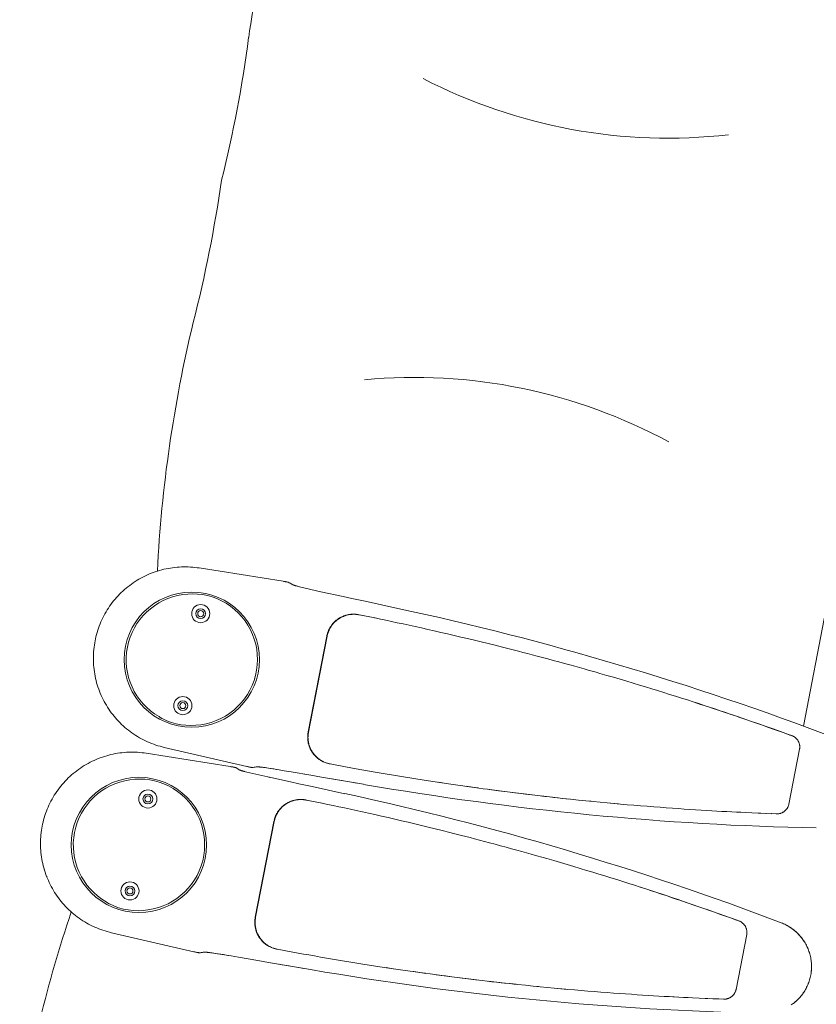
# Model space of a CAD drawing. Header units: inches. Extents: x -2078 to 109126, y -964 to 6385.
# Tile 230 of 256: x 37057 to 37073, y 3873 to 3892. Entities that reach past the tile are written whole.
import ezdxf

# ---------------------------------------------------------------- set-up
doc = ezdxf.new("R2010")
doc.units = ezdxf.units.IN
doc.header["$MEASUREMENT"] = 0
doc.layers.add('16_dwg _2_', color=8, linetype='Continuous', lineweight=9)
doc.layers.add('A-HATCH', color=9, linetype='Continuous')

# ---------------------------------------------------------------- blocks, each defined once
blk = doc.blocks.new('16_dwg _2_-1561311-3-1st Floor - Auditorium')
at = {"color": 254, "lineweight": 9}
for p, q in [((176994.155, 507969.342), (176996.531, 507969.342)), ((176992.183, 507968.238), (176992.168, 507968.134)), ((177010.736, 507968.238), (177010.722, 507968.134)), ((176991.909, 507965.993), (176991.893, 507965.836)), ((177010.462, 507965.993), (177010.446, 507965.836)), ((176991.651, 507962.51), (176991.645, 507962.363)), ((177010.205, 507962.51), (177010.198, 507962.363)), ((176991.312, 507960.64), (176991.314, 507960.738)), ((177009.865, 507960.64), (177009.867, 507960.738)), ((176994.644, 507960.529), (176994.643, 507960.584)), ((176994.645, 507960.462), (176994.645, 507960.473)), ((177013.197, 507960.529), (177013.197, 507960.584)), ((177013.198, 507960.462), (177013.198, 507960.473)), ((176991.304, 507960.257), (176991.305, 507960.305)), ((176991.306, 507960.352), (176991.308, 507960.448)), ((177009.857, 507960.257), (177009.858, 507960.305)), ((177009.859, 507960.352), (177009.861, 507960.448)), ((176994.647, 507960.2), (176994.647, 507960.253)), ((177013.2, 507960.2), (177013.2, 507960.253)), ((176991.607, 507960.008), (176991.609, 507959.998)), ((176991.612, 507959.987), (176991.616, 507959.976)), ((176994.634, 507960.017), (176994.636, 507960.025)), ((177010.16, 507960.008), (177010.163, 507959.998)), ((177010.166, 507959.987), (177010.169, 507959.976)), ((177013.187, 507960.017), (177013.189, 507960.025)), ((176991.291, 507959.68), (176991.291, 507959.683)), ((176991.709, 507959.798), (176991.71, 507959.797)), ((176991.735, 507959.768), (176991.736, 507959.766)), ((177009.845, 507959.68), (177009.845, 507959.683)), ((177010.262, 507959.798), (177010.263, 507959.797)), ((177010.288, 507959.768), (177010.289, 507959.766)), ((176991.29, 507959.642), (176991.29, 507959.644)), ((176991.953, 507959.622), (176991.964, 507959.619)), ((176991.974, 507959.615), (176991.984, 507959.612)), ((176991.993, 507959.61), (176992.003, 507959.607)), ((176994.153, 507959.593), (176994.161, 507959.593)), ((176994.215, 507959.602), (176994.225, 507959.604)), ((176994.948, 507959.642), (176994.948, 507959.644)), ((177009.844, 507959.642), (177009.844, 507959.644)), ((177010.507, 507959.622), (177010.517, 507959.619)), ((177010.527, 507959.615), (177010.537, 507959.612)), ((177010.547, 507959.61), (177010.556, 507959.607)), ((177012.707, 507959.593), (177012.715, 507959.593)), ((177012.769, 507959.602), (177012.779, 507959.604)), ((177013.502, 507959.642), (177013.502, 507959.644)), ((176991.28, 507959.197), (176991.28, 507959.2)), ((177009.833, 507959.197), (177009.833, 507959.2)), ((176991.22, 507958.581), (176991.22, 507958.583)), ((176991.22, 507958.569), (176991.22, 507958.555)), ((177009.773, 507958.581), (177009.773, 507958.583)), ((176992.13, 507955.326), (176992.134, 507955.323)), ((176992.142, 507955.314), (176992.141, 507955.315)), ((177010.684, 507955.326), (177010.687, 507955.323)), ((177010.696, 507955.314), (177010.694, 507955.315)), ((176992.259, 507955.247), (176992.257, 507955.248)), ((176992.273, 507955.242), (176992.275, 507955.241)), ((176992.299, 507955.226), (176992.297, 507955.227)), ((176992.323, 507955.217), (176992.324, 507955.217)), ((176992.34, 507955.207), (176992.338, 507955.208)), ((176992.381, 507955.188), (176992.378, 507955.189)), ((177010.813, 507955.247), (177010.811, 507955.248)), ((177010.827, 507955.242), (177010.829, 507955.241)), ((177010.853, 507955.226), (177010.851, 507955.227)), ((177010.876, 507955.217), (177010.877, 507955.217)), ((177010.893, 507955.207), (177010.891, 507955.208)), ((177010.934, 507955.188), (177010.932, 507955.189))]:
    blk.add_line(p, q, dxfattribs=at)
at = {"color": 254, "lineweight": 9, "flags": 128}
for points in [[(177012.6, 507969.988), (177012.596, 507970.01), (177012.59, 507970.037), (177012.584, 507970.063), (177012.577, 507970.089), (177012.569, 507970.115), (177012.56, 507970.141), (177012.551, 507970.166), (177012.541, 507970.191), (177012.53, 507970.216), (177012.519, 507970.241), (177012.507, 507970.265), (177012.494, 507970.289), (177012.481, 507970.312), (177012.467, 507970.335), (177012.452, 507970.358), (177012.437, 507970.38), (177012.421, 507970.401), (177012.404, 507970.423), (177012.387, 507970.443), (177012.369, 507970.464), (177012.351, 507970.483), (177012.332, 507970.502), (177012.313, 507970.521), (177012.293, 507970.539), (177012.273, 507970.557), (177012.252, 507970.574), (177012.231, 507970.59), (177012.209, 507970.605), (177012.187, 507970.62), (177012.165, 507970.635), (177012.142, 507970.649), (177012.119, 507970.662), (177012.095, 507970.674), (177012.071, 507970.686), (177012.047, 507970.697), (177012.022, 507970.707), (177011.998, 507970.717), (177011.973, 507970.726), (177011.947, 507970.734), (177011.922, 507970.741), (177011.896, 507970.748), (177011.87, 507970.754), (177011.844, 507970.759), (177011.818, 507970.764), (177011.792, 507970.768), (177011.765, 507970.771), (177011.739, 507970.773), (177011.712, 507970.774), (177011.686, 507970.775), (177011.659, 507970.775), (177011.633, 507970.774), (177011.606, 507970.773), (177011.58, 507970.771), (177011.553, 507970.768), (177011.527, 507970.764), (177011.501, 507970.759), (177011.475, 507970.754), (177011.449, 507970.748), (177011.423, 507970.741), (177011.398, 507970.734), (177011.373, 507970.726), (177011.348, 507970.717), (177011.323, 507970.707), (177011.298, 507970.697), (177011.274, 507970.686), (177011.25, 507970.674), (177011.226, 507970.662), (177011.203, 507970.648), (177011.18, 507970.635), (177011.158, 507970.62), (177011.136, 507970.605), (177011.114, 507970.59), (177011.093, 507970.573), (177011.072, 507970.556), (177011.052, 507970.539), (177011.032, 507970.521)], [(177011.015, 507970.504), (177011.034, 507970.522), (177011.054, 507970.54), (177011.074, 507970.557), (177011.095, 507970.574), (177011.116, 507970.59), (177011.138, 507970.606), (177011.16, 507970.621), (177011.182, 507970.635), (177011.205, 507970.649), (177011.228, 507970.662), (177011.252, 507970.674), (177011.275, 507970.686), (177011.3, 507970.697), (177011.324, 507970.707), (177011.349, 507970.716), (177011.374, 507970.725), (177011.399, 507970.733), (177011.424, 507970.741), (177011.45, 507970.747), (177011.476, 507970.753), (177011.502, 507970.759), (177011.528, 507970.763), (177011.554, 507970.767), (177011.58, 507970.77), (177011.607, 507970.772), (177011.633, 507970.774), (177011.659, 507970.774), (177011.686, 507970.774), (177011.712, 507970.774), (177011.739, 507970.772), (177011.765, 507970.77), (177011.791, 507970.767), (177011.818, 507970.763), (177011.844, 507970.759), (177011.87, 507970.753), (177011.895, 507970.747), (177011.921, 507970.741), (177011.946, 507970.733), (177011.972, 507970.725), (177011.997, 507970.716), (177012.021, 507970.707), (177012.046, 507970.697), (177012.07, 507970.686), (177012.094, 507970.674), (177012.117, 507970.662), (177012.14, 507970.649), (177012.163, 507970.635), (177012.186, 507970.621), (177012.208, 507970.606), (177012.229, 507970.59), (177012.251, 507970.574), (177012.271, 507970.557), (177012.292, 507970.54), (177012.311, 507970.522), (177012.331, 507970.504), (177012.349, 507970.485), (177012.368, 507970.465), (177012.385, 507970.445), (177012.402, 507970.424), (177012.419, 507970.403), (177012.435, 507970.382), (177012.45, 507970.36), (177012.465, 507970.337), (177012.479, 507970.314), (177012.492, 507970.291), (177012.505, 507970.268), (177012.517, 507970.244), (177012.529, 507970.219), (177012.539, 507970.195), (177012.55, 507970.17), (177012.559, 507970.144), (177012.568, 507970.119), (177012.575, 507970.093), (177012.583, 507970.067), (177012.589, 507970.041), (177012.595, 507970.015), (177012.6, 507969.988)], [(176992.318, 507969.15), (176992.301, 507969.039), (176992.303, 507969.051), (176992.318, 507969.143), (176992.318, 507969.15), (176992.319, 507969.159), (176992.321, 507969.169), (176992.324, 507969.178), (176992.327, 507969.187), (176992.33, 507969.196), (176992.333, 507969.205), (176992.337, 507969.214), (176992.341, 507969.222), (176992.346, 507969.231), (176992.351, 507969.239), (176992.356, 507969.247), (176992.361, 507969.255), (176992.367, 507969.262), (176992.373, 507969.27), (176992.379, 507969.277), (176992.386, 507969.284), (176992.393, 507969.29), (176992.4, 507969.297), (176992.407, 507969.303), (176992.415, 507969.309), (176992.423, 507969.314), (176992.431, 507969.319), (176992.439, 507969.324), (176992.448, 507969.328), (176992.456, 507969.333), (176992.465, 507969.336), (176992.474, 507969.34), (176992.483, 507969.343), (176992.492, 507969.346), (176992.501, 507969.348), (176992.51, 507969.35), (176992.52, 507969.352), (176992.529, 507969.353), (176992.539, 507969.354), (176992.548, 507969.355), (176992.558, 507969.355), (176993.681, 507969.355), (176993.69, 507969.355), (176993.7, 507969.354), (176993.709, 507969.353), (176993.719, 507969.352), (176993.728, 507969.35), (176993.737, 507969.348), (176993.747, 507969.346), (176993.756, 507969.343), (176993.765, 507969.34), (176993.774, 507969.336), (176993.782, 507969.333), (176993.791, 507969.328), (176993.799, 507969.324), (176993.808, 507969.319), (176993.816, 507969.314), (176993.823, 507969.309), (176993.831, 507969.303), (176993.838, 507969.297), (176993.846, 507969.29), (176993.852, 507969.284), (176993.859, 507969.277), (176993.865, 507969.27), (176993.872, 507969.262), (176993.877, 507969.255), (176993.883, 507969.247), (176993.888, 507969.239), (176993.893, 507969.231), (176993.897, 507969.222), (176993.901, 507969.214), (176993.905, 507969.205), (176993.909, 507969.196), (176993.912, 507969.187), (176993.915, 507969.178), (176993.917, 507969.169), (176993.919, 507969.159), (176993.921, 507969.15), (176993.932, 507969.079), (176993.949, 507968.969), (176993.926, 507969.11), (176993.921, 507969.143), (176993.921, 507969.15)], [(177010.871, 507969.15), (177010.855, 507969.039), (177010.857, 507969.051), (177010.871, 507969.143), (177010.871, 507969.15), (177010.873, 507969.159), (177010.875, 507969.169), (177010.877, 507969.178), (177010.88, 507969.187), (177010.883, 507969.196), (177010.887, 507969.205), (177010.891, 507969.214), (177010.895, 507969.222), (177010.899, 507969.231), (177010.904, 507969.239), (177010.909, 507969.247), (177010.915, 507969.255), (177010.92, 507969.262), (177010.927, 507969.27), (177010.933, 507969.277), (177010.939, 507969.284), (177010.946, 507969.29), (177010.953, 507969.297), (177010.961, 507969.303), (177010.968, 507969.309), (177010.976, 507969.314), (177010.984, 507969.319), (177010.993, 507969.324), (177011.001, 507969.328), (177011.01, 507969.333), (177011.018, 507969.336), (177011.027, 507969.34), (177011.036, 507969.343), (177011.045, 507969.346), (177011.054, 507969.348), (177011.064, 507969.35), (177011.073, 507969.352), (177011.083, 507969.353), (177011.092, 507969.354), (177011.102, 507969.355), (177011.111, 507969.355), (177012.234, 507969.355), (177012.244, 507969.355), (177012.253, 507969.354), (177012.263, 507969.353), (177012.272, 507969.352), (177012.282, 507969.35), (177012.291, 507969.348), (177012.3, 507969.346), (177012.309, 507969.343), (177012.318, 507969.34), (177012.327, 507969.336), (177012.336, 507969.333), (177012.344, 507969.328), (177012.353, 507969.324), (177012.361, 507969.319), (177012.369, 507969.314), (177012.377, 507969.309), (177012.385, 507969.303), (177012.392, 507969.297), (177012.399, 507969.29), (177012.406, 507969.284), (177012.413, 507969.277), (177012.419, 507969.27), (177012.425, 507969.262), (177012.431, 507969.255), (177012.436, 507969.247), (177012.441, 507969.239), (177012.446, 507969.231), (177012.451, 507969.222), (177012.455, 507969.214), (177012.459, 507969.205), (177012.462, 507969.196), (177012.465, 507969.187), (177012.468, 507969.178), (177012.471, 507969.169), (177012.473, 507969.159), (177012.474, 507969.15), (177012.485, 507969.079), (177012.502, 507968.969), (177012.48, 507969.11), (177012.474, 507969.143), (177012.474, 507969.15)], [(176992.265, 507968.803), (176992.27, 507968.836), (176992.286, 507968.94), (176992.301, 507969.044), (176992.284, 507968.934), (176992.267, 507968.821), (176992.261, 507968.781), (176992.243, 507968.658), (176992.224, 507968.529), (176992.211, 507968.44), (176992.198, 507968.349), (176992.184, 507968.256), (176992.171, 507968.16), (176992.157, 507968.062), (176992.144, 507967.961), (176992.13, 507967.858), (176992.115, 507967.752), (176992.101, 507967.644), (176992.087, 507967.534), (176992.073, 507967.422), (176992.058, 507967.308), (176992.044, 507967.191), (176992.029, 507967.072), (176992.014, 507966.95), (176992, 507966.825), (176991.985, 507966.697), (176991.97, 507966.566), (176991.955, 507966.434), (176991.941, 507966.3), (176991.926, 507966.166), (176991.912, 507966.031), (176991.898, 507965.896), (176991.885, 507965.76), (176991.871, 507965.622), (176991.858, 507965.482), (176991.844, 507965.336), (176991.855, 507965.443)], [(177010.819, 507968.803), (177010.824, 507968.836), (177010.839, 507968.94), (177010.855, 507969.044), (177010.838, 507968.934), (177010.82, 507968.821), (177010.814, 507968.781), (177010.796, 507968.658), (177010.777, 507968.529), (177010.764, 507968.44), (177010.751, 507968.349), (177010.738, 507968.256), (177010.724, 507968.16), (177010.711, 507968.062), (177010.697, 507967.961), (177010.683, 507967.858), (177010.669, 507967.752), (177010.655, 507967.644), (177010.64, 507967.534), (177010.626, 507967.422), (177010.612, 507967.308), (177010.597, 507967.191), (177010.582, 507967.072), (177010.568, 507966.95), (177010.553, 507966.825), (177010.538, 507966.697), (177010.523, 507966.566), (177010.509, 507966.434), (177010.494, 507966.3), (177010.48, 507966.166), (177010.466, 507966.031), (177010.452, 507965.896), (177010.438, 507965.76), (177010.425, 507965.622), (177010.411, 507965.482), (177010.398, 507965.336), (177010.408, 507965.443)], [(176994.003, 507968.609), (176993.984, 507968.735), (176993.966, 507968.855), (176993.949, 507968.969), (176993.964, 507968.865)], [(176994.014, 507968.529), (176993.998, 507968.637), (176993.98, 507968.758), (176993.964, 507968.865)], [(177012.557, 507968.609), (177012.538, 507968.735), (177012.52, 507968.855), (177012.502, 507968.969), (177012.517, 507968.865)], [(177012.567, 507968.529), (177012.552, 507968.637), (177012.533, 507968.758), (177012.517, 507968.865)], [(176994.003, 507968.609), (176994.022, 507968.478), (176994.035, 507968.388), (176994.047, 507968.301), (176994.063, 507968.183), (176994.081, 507968.055), (176994.094, 507967.963), (176994.107, 507967.865), (176994.121, 507967.758), (176994.138, 507967.638), (176994.124, 507967.745), (176994.11, 507967.85), (176994.103, 507967.902), (176994.089, 507968.004), (176994.075, 507968.103), (176994.062, 507968.2)], [(177012.557, 507968.609), (177012.576, 507968.478), (177012.589, 507968.388), (177012.6, 507968.301), (177012.617, 507968.183), (177012.635, 507968.055), (177012.647, 507967.963), (177012.661, 507967.865), (177012.675, 507967.758), (177012.692, 507967.638), (177012.677, 507967.745), (177012.663, 507967.85), (177012.657, 507967.902), (177012.643, 507968.004), (177012.629, 507968.103), (177012.615, 507968.2)], [(176994.062, 507968.2), (176994.047, 507968.301), (176994.032, 507968.406), (176994.014, 507968.529)], [(177012.615, 507968.2), (177012.6, 507968.301), (177012.585, 507968.406), (177012.567, 507968.529)], [(176994.195, 507967.19), (176994.181, 507967.305), (176994.166, 507967.419), (176994.152, 507967.53), (176994.138, 507967.638), (176994.153, 507967.515), (176994.171, 507967.377), (176994.189, 507967.23), (176994.208, 507967.074)], [(177012.748, 507967.19), (177012.734, 507967.305), (177012.72, 507967.419), (177012.706, 507967.53), (177012.692, 507967.638), (177012.707, 507967.515), (177012.724, 507967.377), (177012.743, 507967.23), (177012.762, 507967.074)], [(176994.253, 507966.705), (176994.238, 507966.829), (176994.224, 507966.952), (176994.209, 507967.072), (176994.195, 507967.19)], [(177012.806, 507966.705), (177012.792, 507966.829), (177012.777, 507966.952), (177012.763, 507967.072), (177012.748, 507967.19)], [(176994.322, 507966.077), (176994.308, 507966.204), (176994.295, 507966.329), (176994.281, 507966.455), (176994.267, 507966.58), (176994.253, 507966.705)], [(177012.875, 507966.077), (177012.862, 507966.204), (177012.848, 507966.329), (177012.834, 507966.455), (177012.821, 507966.58), (177012.806, 507966.705)], [(176994.348, 507965.817), (176994.335, 507965.948), (176994.322, 507966.077)], [(177012.902, 507965.817), (177012.888, 507965.948), (177012.875, 507966.077)], [(176994.401, 507965.265), (176994.388, 507965.406), (176994.375, 507965.545), (176994.362, 507965.682), (176994.348, 507965.817)], [(177012.954, 507965.265), (177012.941, 507965.406), (177012.928, 507965.545), (177012.915, 507965.682), (177012.902, 507965.817)], [(176991.844, 507965.336), (176991.83, 507965.184), (176991.816, 507965.027), (176991.809, 507964.946), (176991.802, 507964.863), (176991.795, 507964.779), (176991.788, 507964.691), (176991.781, 507964.601), (176991.774, 507964.508), (176991.766, 507964.411), (176991.758, 507964.307), (176991.75, 507964.199), (176991.742, 507964.089), (176991.735, 507963.977), (176991.727, 507963.863), (176991.719, 507963.752), (176991.713, 507963.646), (176991.706, 507963.544), (176991.7, 507963.445), (176991.694, 507963.35), (176991.689, 507963.26), (176991.684, 507963.172), (176991.68, 507963.088), (176991.671, 507962.928), (176991.667, 507962.851), (176991.66, 507962.702), (176991.653, 507962.559), (176991.647, 507962.42), (176991.641, 507962.285), (176991.636, 507962.152), (176991.631, 507962.022), (176991.626, 507961.895), (176991.622, 507961.77), (176991.618, 507961.645), (176991.615, 507961.521), (176991.611, 507961.396), (176991.608, 507961.272), (176991.605, 507961.149), (176991.603, 507961.028), (176991.6, 507960.91), (176991.598, 507960.794), (176991.597, 507960.681), (176991.595, 507960.571), (176991.594, 507960.463), (176991.593, 507960.355), (176991.592, 507960.25), (176991.591, 507960.144), (176991.591, 507960.134), (176991.591, 507960.125), (176991.592, 507960.104), (176991.594, 507960.083), (176991.596, 507960.063), (176991.6, 507960.042), (176991.604, 507960.022), (176991.608, 507960.001), (176991.614, 507959.981), (176991.62, 507959.962), (176991.627, 507959.942), (176991.635, 507959.923), (176991.643, 507959.904), (176991.653, 507959.885), (176991.663, 507959.867), (176991.673, 507959.849), (176991.684, 507959.832), (176991.696, 507959.815), (176991.709, 507959.798), (176991.722, 507959.782), (176991.736, 507959.766), (176991.75, 507959.751), (176991.765, 507959.737), (176991.781, 507959.723), (176991.797, 507959.71), (176991.813, 507959.697), (176991.83, 507959.685), (176991.847, 507959.674), (176991.865, 507959.663), (176991.883, 507959.653), (176991.902, 507959.644), (176991.921, 507959.635), (176991.94, 507959.627), (176991.959, 507959.62), (176991.979, 507959.614), (176991.999, 507959.608), (176992.019, 507959.603), (176992.039, 507959.599), (176992.06, 507959.596), (176992.081, 507959.593), (176992.101, 507959.591), (176992.122, 507959.59), (176992.138, 507959.59), (176994.1, 507959.59), (176994.1, 507959.596)], [(176994.605, 507962.102), (176994.599, 507962.24), (176994.593, 507962.379), (176994.587, 507962.518), (176994.581, 507962.658), (176994.574, 507962.801), (176994.566, 507962.948), (176994.558, 507963.102), (176994.554, 507963.181), (176994.549, 507963.263), (176994.544, 507963.347), (176994.539, 507963.434), (176994.534, 507963.524), (176994.528, 507963.618), (176994.521, 507963.717), (176994.515, 507963.819), (176994.507, 507963.928), (176994.499, 507964.041), (176994.491, 507964.154), (176994.483, 507964.269), (176994.474, 507964.384), (176994.466, 507964.494), (176994.458, 507964.598), (176994.45, 507964.698), (176994.442, 507964.792), (176994.435, 507964.88), (176994.421, 507965.043), (176994.414, 507965.119), (176994.401, 507965.265)], [(177010.398, 507965.336), (177010.384, 507965.184), (177010.37, 507965.027), (177010.363, 507964.946), (177010.356, 507964.863), (177010.349, 507964.779), (177010.342, 507964.691), (177010.334, 507964.601), (177010.327, 507964.508), (177010.32, 507964.411), (177010.312, 507964.307), (177010.304, 507964.199), (177010.296, 507964.089), (177010.288, 507963.977), (177010.28, 507963.863), (177010.273, 507963.752), (177010.266, 507963.646), (177010.26, 507963.544), (177010.254, 507963.445), (177010.248, 507963.35), (177010.243, 507963.26), (177010.238, 507963.172), (177010.233, 507963.088), (177010.225, 507962.928), (177010.221, 507962.851), (177010.213, 507962.702), (177010.207, 507962.559), (177010.2, 507962.42), (177010.195, 507962.285), (177010.189, 507962.152), (177010.184, 507962.022), (177010.18, 507961.895), (177010.176, 507961.77), (177010.172, 507961.645), (177010.168, 507961.521), (177010.165, 507961.396), (177010.162, 507961.272), (177010.159, 507961.149), (177010.156, 507961.028), (177010.154, 507960.91), (177010.152, 507960.794), (177010.15, 507960.681), (177010.149, 507960.571), (177010.147, 507960.463), (177010.146, 507960.355), (177010.145, 507960.25), (177010.145, 507960.144), (177010.145, 507960.134), (177010.145, 507960.125), (177010.146, 507960.104), (177010.147, 507960.083), (177010.15, 507960.063), (177010.153, 507960.042), (177010.157, 507960.022), (177010.162, 507960.001), (177010.167, 507959.981), (177010.174, 507959.962), (177010.181, 507959.942), (177010.188, 507959.923), (177010.197, 507959.904), (177010.206, 507959.885), (177010.216, 507959.867), (177010.227, 507959.849), (177010.238, 507959.832), (177010.25, 507959.815), (177010.262, 507959.798), (177010.276, 507959.782), (177010.289, 507959.766), (177010.304, 507959.751), (177010.319, 507959.737), (177010.334, 507959.723), (177010.35, 507959.71), (177010.366, 507959.697), (177010.383, 507959.685), (177010.401, 507959.674), (177010.419, 507959.663), (177010.437, 507959.653), (177010.455, 507959.644), (177010.474, 507959.635), (177010.493, 507959.627), (177010.513, 507959.62), (177010.532, 507959.614), (177010.552, 507959.608), (177010.573, 507959.603), (177010.593, 507959.599), (177010.613, 507959.596), (177010.634, 507959.593), (177010.655, 507959.591), (177010.676, 507959.59), (177010.692, 507959.59), (177012.654, 507959.59), (177012.654, 507959.596)], [(177013.158, 507962.102), (177013.153, 507962.24), (177013.147, 507962.379), (177013.141, 507962.518), (177013.134, 507962.658), (177013.127, 507962.801), (177013.12, 507962.948), (177013.112, 507963.102), (177013.107, 507963.181), (177013.103, 507963.263), (177013.098, 507963.347), (177013.093, 507963.434), (177013.087, 507963.524), (177013.081, 507963.618), (177013.075, 507963.717), (177013.068, 507963.819), (177013.061, 507963.928), (177013.053, 507964.041), (177013.045, 507964.154), (177013.036, 507964.269), (177013.028, 507964.384), (177013.019, 507964.494), (177013.011, 507964.598), (177013.003, 507964.698), (177012.995, 507964.792), (177012.988, 507964.88), (177012.974, 507965.043), (177012.967, 507965.119), (177012.954, 507965.265)], [(176991.814, 507964.993), (176991.804, 507964.872), (176991.795, 507964.763), (176991.787, 507964.664), (176991.777, 507964.545), (176991.769, 507964.441)], [(177010.367, 507964.993), (177010.357, 507964.872), (177010.348, 507964.763), (177010.34, 507964.664), (177010.331, 507964.545), (177010.322, 507964.441)], [(176991.753, 507964.229), (176991.745, 507964.121), (176991.738, 507964.021), (176991.73, 507963.905), (176991.723, 507963.806), (176991.716, 507963.694), (176991.708, 507963.569), (176991.702, 507963.478), (176991.697, 507963.381)], [(177010.306, 507964.229), (177010.299, 507964.121), (177010.292, 507964.021), (177010.284, 507963.905), (177010.277, 507963.806), (177010.269, 507963.694), (177010.262, 507963.569), (177010.256, 507963.478), (177010.25, 507963.381)], [(176991.684, 507963.163), (176991.677, 507963.043), (176991.671, 507962.916)], [(177010.238, 507963.163), (177010.231, 507963.043), (177010.224, 507962.916)], [(176994.635, 507961.051), (176994.633, 507961.173), (176994.63, 507961.299), (176994.626, 507961.427), (176994.623, 507961.557), (176994.619, 507961.691), (176994.614, 507961.827), (176994.61, 507961.964), (176994.605, 507962.102)], [(177013.189, 507961.051), (177013.186, 507961.173), (177013.183, 507961.299), (177013.18, 507961.427), (177013.176, 507961.557), (177013.172, 507961.691), (177013.168, 507961.827), (177013.163, 507961.964), (177013.158, 507962.102)], [(176991.279, 507959.166), (176991.281, 507959.263), (176991.285, 507959.408), (176991.294, 507959.806), (176991.299, 507960.026), (176991.316, 507960.883)], [(176994.64, 507960.813), (176994.638, 507960.93), (176994.635, 507961.051)], [(176994.922, 507960.883), (176994.936, 507960.211), (176994.941, 507959.937), (176994.945, 507959.764), (176994.956, 507959.298)], [(177009.832, 507959.166), (177009.835, 507959.263), (177009.838, 507959.408), (177009.848, 507959.806), (177009.852, 507960.026), (177009.87, 507960.883)], [(177013.193, 507960.813), (177013.191, 507960.93), (177013.189, 507961.051)], [(177013.475, 507960.883), (177013.489, 507960.211), (177013.495, 507959.937), (177013.499, 507959.764), (177013.51, 507959.298)], [(176994.641, 507960.058), (176994.643, 507960.065), (176994.643, 507960.073), (176994.644, 507960.08), (176994.645, 507960.087), (176994.646, 507960.094), (176994.646, 507960.1), (176994.646, 507960.107), (176994.647, 507960.113), (176994.647, 507960.125), (176994.647, 507960.144), (176994.647, 507960.137), (176994.647, 507960.144), (176994.647, 507960.253), (176994.646, 507960.362), (176994.645, 507960.473), (176994.643, 507960.584), (176994.642, 507960.697), (176994.64, 507960.813)], [(177013.195, 507960.058), (177013.196, 507960.065), (177013.197, 507960.073), (177013.198, 507960.08), (177013.198, 507960.087), (177013.199, 507960.094), (177013.199, 507960.1), (177013.2, 507960.107), (177013.2, 507960.113), (177013.201, 507960.125), (177013.201, 507960.144), (177013.201, 507960.137), (177013.201, 507960.144), (177013.2, 507960.253), (177013.199, 507960.362), (177013.198, 507960.473), (177013.197, 507960.584), (177013.195, 507960.697), (177013.193, 507960.813)], [(176991.591, 507960.129), (176991.592, 507960.111), (176991.594, 507960.093), (176991.595, 507960.076), (176991.598, 507960.058), (176991.601, 507960.04), (176991.605, 507960.022), (176991.609, 507960.005), (176991.614, 507959.987), (176991.619, 507959.97), (176991.625, 507959.953), (176991.632, 507959.937), (176991.639, 507959.92), (176991.647, 507959.904), (176991.655, 507959.888), (176991.663, 507959.872), (176991.673, 507959.856), (176991.682, 507959.841), (176991.693, 507959.826), (176991.703, 507959.812), (176991.714, 507959.798), (176991.726, 507959.784), (176991.738, 507959.771), (176991.75, 507959.758), (176991.763, 507959.745), (176991.777, 507959.733), (176991.79, 507959.721), (176991.804, 507959.71), (176991.819, 507959.699), (176991.834, 507959.689), (176991.849, 507959.679), (176991.864, 507959.67), (176991.88, 507959.661), (176991.896, 507959.653), (176991.912, 507959.645), (176991.928, 507959.638), (176991.945, 507959.632), (176991.962, 507959.626), (176991.979, 507959.62), (176991.996, 507959.615), (176992.014, 507959.611), (176992.031, 507959.607), (176992.049, 507959.604), (176992.067, 507959.601), (176992.085, 507959.599), (176992.102, 507959.598), (176992.12, 507959.597), (176992.138, 507959.596), (176994.1, 507959.596), (176994.118, 507959.597), (176994.136, 507959.598), (176994.154, 507959.599), (176994.172, 507959.601), (176994.19, 507959.604), (176994.207, 507959.607), (176994.225, 507959.611), (176994.242, 507959.615), (176994.259, 507959.62), (176994.277, 507959.626), (176994.293, 507959.632), (176994.31, 507959.638), (176994.327, 507959.645), (176994.343, 507959.653), (176994.359, 507959.661), (176994.374, 507959.67), (176994.39, 507959.679), (176994.405, 507959.689), (176994.42, 507959.699), (176994.434, 507959.71), (176994.448, 507959.721), (176994.462, 507959.733), (176994.475, 507959.745), (176994.488, 507959.758), (176994.5, 507959.771), (176994.513, 507959.784), (176994.524, 507959.798), (176994.535, 507959.812), (176994.546, 507959.826), (176994.556, 507959.841), (176994.566, 507959.856), (176994.575, 507959.872), (176994.584, 507959.888), (176994.592, 507959.904), (176994.599, 507959.92), (176994.607, 507959.936), (176994.613, 507959.953), (176994.619, 507959.97), (176994.625, 507959.987), (176994.629, 507960.005), (176994.634, 507960.022), (176994.637, 507960.04), (176994.64, 507960.058), (176994.643, 507960.075), (176994.645, 507960.093), (176994.646, 507960.111), (176994.647, 507960.129), (176994.647, 507960.125), (176994.646, 507960.104), (176994.645, 507960.083), (176994.642, 507960.062), (176994.639, 507960.042), (176994.635, 507960.021), (176994.63, 507960.001), (176994.624, 507959.981), (176994.618, 507959.961), (176994.611, 507959.942), (176994.603, 507959.922), (176994.595, 507959.903), (176994.586, 507959.885), (176994.576, 507959.867), (176994.565, 507959.849), (176994.554, 507959.831), (176994.542, 507959.814), (176994.529, 507959.798), (176994.516, 507959.782), (176994.502, 507959.766), (176994.488, 507959.751), (176994.473, 507959.737), (176994.457, 507959.723), (176994.442, 507959.71), (176994.425, 507959.697), (176994.408, 507959.685), (176994.391, 507959.674), (176994.373, 507959.663), (176994.355, 507959.653), (176994.336, 507959.644), (176994.317, 507959.635), (176994.298, 507959.627), (176994.279, 507959.62), (176994.259, 507959.614), (176994.239, 507959.608), (176994.219, 507959.603), (176994.199, 507959.599), (176994.178, 507959.596), (176994.158, 507959.593), (176994.137, 507959.591), (176994.116, 507959.59), (176994.1, 507959.59), (176994.107, 507959.59), (176994.115, 507959.59), (176994.122, 507959.59)], [(176994.647, 507960.13), (176994.647, 507960.134), (176994.647, 507960.137)], [(177010.145, 507960.129), (177010.146, 507960.111), (177010.147, 507960.093), (177010.149, 507960.076), (177010.151, 507960.058), (177010.155, 507960.04), (177010.158, 507960.022), (177010.163, 507960.005), (177010.167, 507959.987), (177010.173, 507959.97), (177010.179, 507959.953), (177010.185, 507959.937), (177010.192, 507959.92), (177010.2, 507959.904), (177010.208, 507959.888), (177010.217, 507959.872), (177010.226, 507959.856), (177010.236, 507959.841), (177010.246, 507959.826), (177010.257, 507959.812), (177010.268, 507959.798), (177010.279, 507959.784), (177010.291, 507959.771), (177010.304, 507959.758), (177010.317, 507959.745), (177010.33, 507959.733), (177010.344, 507959.721), (177010.358, 507959.71), (177010.372, 507959.699), (177010.387, 507959.689), (177010.402, 507959.679), (177010.417, 507959.67), (177010.433, 507959.661), (177010.449, 507959.653), (177010.465, 507959.645), (177010.482, 507959.638), (177010.499, 507959.632), (177010.515, 507959.626), (177010.533, 507959.62), (177010.55, 507959.615), (177010.567, 507959.611), (177010.585, 507959.607), (177010.602, 507959.604), (177010.62, 507959.601), (177010.638, 507959.599), (177010.656, 507959.598), (177010.674, 507959.597), (177010.692, 507959.596), (177012.654, 507959.596), (177012.672, 507959.597), (177012.69, 507959.598), (177012.707, 507959.599), (177012.725, 507959.601), (177012.743, 507959.604), (177012.761, 507959.607), (177012.778, 507959.611), (177012.796, 507959.615), (177012.813, 507959.62), (177012.83, 507959.626), (177012.847, 507959.632), (177012.864, 507959.638), (177012.88, 507959.645), (177012.896, 507959.653), (177012.912, 507959.661), (177012.928, 507959.67), (177012.943, 507959.679), (177012.958, 507959.689), (177012.973, 507959.699), (177012.988, 507959.71), (177013.002, 507959.721), (177013.015, 507959.733), (177013.029, 507959.745), (177013.041, 507959.758), (177013.054, 507959.771), (177013.066, 507959.784), (177013.078, 507959.798), (177013.089, 507959.812), (177013.099, 507959.826), (177013.11, 507959.841), (177013.119, 507959.856), (177013.128, 507959.872), (177013.137, 507959.888), (177013.145, 507959.904), (177013.153, 507959.92), (177013.16, 507959.936), (177013.167, 507959.953), (177013.173, 507959.97), (177013.178, 507959.987), (177013.183, 507960.005), (177013.187, 507960.022), (177013.191, 507960.04), (177013.194, 507960.058), (177013.196, 507960.075), (177013.198, 507960.093), (177013.2, 507960.111), (177013.201, 507960.129), (177013.201, 507960.125), (177013.2, 507960.104), (177013.198, 507960.083), (177013.196, 507960.062), (177013.192, 507960.042), (177013.188, 507960.021), (177013.183, 507960.001), (177013.178, 507959.981), (177013.172, 507959.961), (177013.165, 507959.942), (177013.157, 507959.922), (177013.148, 507959.903), (177013.139, 507959.885), (177013.129, 507959.867), (177013.118, 507959.849), (177013.107, 507959.831), (177013.095, 507959.814), (177013.083, 507959.798), (177013.069, 507959.782), (177013.056, 507959.766), (177013.041, 507959.751), (177013.026, 507959.737), (177013.011, 507959.723), (177012.995, 507959.71), (177012.979, 507959.697), (177012.962, 507959.685), (177012.944, 507959.674), (177012.926, 507959.663), (177012.908, 507959.653), (177012.89, 507959.644), (177012.871, 507959.635), (177012.852, 507959.627), (177012.832, 507959.62), (177012.813, 507959.614), (177012.793, 507959.608), (177012.772, 507959.603), (177012.752, 507959.599), (177012.732, 507959.596), (177012.711, 507959.593), (177012.69, 507959.591), (177012.669, 507959.59), (177012.654, 507959.59), (177012.661, 507959.59), (177012.668, 507959.59), (177012.676, 507959.59)], [(177013.201, 507960.13), (177013.201, 507960.134), (177013.201, 507960.137)], [(176991.619, 507959.964), (176991.623, 507959.952), (176991.628, 507959.94)], [(176991.633, 507959.927), (176991.639, 507959.914), (176991.645, 507959.9)], [(176991.652, 507959.886), (176991.66, 507959.872), (176991.668, 507959.857), (176991.678, 507959.842), (176991.688, 507959.827), (176991.698, 507959.812)], [(176994.541, 507959.813), (176994.551, 507959.827), (176994.56, 507959.84), (176994.568, 507959.853), (176994.576, 507959.866), (176994.583, 507959.879), (176994.589, 507959.891), (176994.595, 507959.903), (176994.6, 507959.915), (176994.605, 507959.927)], [(176994.61, 507959.938), (176994.614, 507959.949), (176994.617, 507959.959), (176994.621, 507959.969), (176994.624, 507959.979), (176994.627, 507959.989), (176994.629, 507959.998), (176994.632, 507960.008)], [(176994.637, 507960.034), (176994.639, 507960.042), (176994.64, 507960.05)], [(177010.173, 507959.964), (177010.177, 507959.952), (177010.182, 507959.94)], [(177010.187, 507959.927), (177010.192, 507959.914), (177010.199, 507959.9)], [(177010.206, 507959.886), (177010.213, 507959.872), (177010.222, 507959.857), (177010.231, 507959.842), (177010.241, 507959.827), (177010.252, 507959.812)], [(177013.094, 507959.813), (177013.104, 507959.827), (177013.113, 507959.84), (177013.121, 507959.853), (177013.129, 507959.866), (177013.136, 507959.879), (177013.142, 507959.891), (177013.148, 507959.903), (177013.154, 507959.915), (177013.159, 507959.927)], [(177013.163, 507959.938), (177013.167, 507959.949), (177013.171, 507959.959), (177013.174, 507959.969), (177013.177, 507959.979), (177013.18, 507959.989), (177013.183, 507959.998), (177013.185, 507960.008)], [(177013.191, 507960.034), (177013.192, 507960.042), (177013.194, 507960.05)], [(176991.749, 507959.753), (176991.762, 507959.74), (176991.777, 507959.727), (176991.791, 507959.715), (176991.805, 507959.703), (176991.819, 507959.693), (176991.833, 507959.683)], [(176991.846, 507959.675), (176991.859, 507959.667), (176991.872, 507959.659), (176991.884, 507959.653)], [(176994.39, 507959.673), (176994.405, 507959.683), (176994.42, 507959.693), (176994.435, 507959.704), (176994.45, 507959.716), (176994.464, 507959.729), (176994.479, 507959.742), (176994.493, 507959.756), (176994.506, 507959.77), (176994.518, 507959.784), (176994.53, 507959.799)], [(177010.302, 507959.753), (177010.316, 507959.74), (177010.33, 507959.727), (177010.344, 507959.715), (177010.358, 507959.703), (177010.372, 507959.693), (177010.386, 507959.683)], [(177010.399, 507959.675), (177010.413, 507959.667), (177010.425, 507959.659), (177010.438, 507959.653)], [(177012.943, 507959.673), (177012.958, 507959.683), (177012.973, 507959.693), (177012.988, 507959.704), (177013.003, 507959.716), (177013.018, 507959.729), (177013.032, 507959.742), (177013.046, 507959.756), (177013.059, 507959.77), (177013.072, 507959.784), (177013.083, 507959.799)], [(176991.897, 507959.646), (176991.909, 507959.641), (176991.92, 507959.635), (176991.932, 507959.631), (176991.943, 507959.626)], [(176992.012, 507959.605), (176992.021, 507959.603), (176992.029, 507959.601), (176992.038, 507959.599), (176992.046, 507959.598)], [(176992.054, 507959.597), (176992.061, 507959.595), (176992.069, 507959.594), (176992.076, 507959.594), (176992.083, 507959.593), (176992.09, 507959.592), (176992.097, 507959.592), (176992.103, 507959.591), (176992.11, 507959.591)], [(176994.13, 507959.591), (176994.138, 507959.591), (176994.145, 507959.592)], [(176994.17, 507959.594), (176994.178, 507959.596), (176994.187, 507959.597), (176994.196, 507959.598), (176994.205, 507959.6)], [(176994.235, 507959.607), (176994.246, 507959.61), (176994.257, 507959.613), (176994.269, 507959.617), (176994.281, 507959.621)], [(176994.293, 507959.625), (176994.306, 507959.63), (176994.319, 507959.636)], [(176994.332, 507959.642), (176994.346, 507959.648), (176994.36, 507959.656), (176994.375, 507959.664)], [(177010.45, 507959.646), (177010.462, 507959.641), (177010.474, 507959.635), (177010.485, 507959.631), (177010.496, 507959.626)], [(177010.565, 507959.605), (177010.574, 507959.603), (177010.583, 507959.601), (177010.591, 507959.599), (177010.599, 507959.598)], [(177010.607, 507959.597), (177010.615, 507959.595), (177010.622, 507959.594), (177010.63, 507959.594), (177010.637, 507959.593), (177010.644, 507959.592), (177010.65, 507959.592), (177010.657, 507959.591), (177010.663, 507959.591)], [(177012.683, 507959.591), (177012.691, 507959.591), (177012.699, 507959.592)], [(177012.723, 507959.594), (177012.732, 507959.596), (177012.74, 507959.597), (177012.75, 507959.598), (177012.759, 507959.6)], [(177012.789, 507959.607), (177012.8, 507959.61), (177012.811, 507959.613), (177012.822, 507959.617), (177012.834, 507959.621)], [(177012.846, 507959.625), (177012.859, 507959.63), (177012.872, 507959.636)], [(177012.886, 507959.642), (177012.9, 507959.648), (177012.914, 507959.656), (177012.928, 507959.664)], [(176994.955, 507959.335), (176994.956, 507959.298), (176994.971, 507958.862), (176994.973, 507958.835), (176994.974, 507958.823), (176994.975, 507958.811), (176994.976, 507958.8), (176994.976, 507958.79), (176994.977, 507958.781), (176994.978, 507958.772), (176994.979, 507958.764), (176994.98, 507958.757), (176994.981, 507958.75), (176994.981, 507958.744), (176994.982, 507958.738), (176994.983, 507958.733), (176994.984, 507958.729), (176994.984, 507958.725), (176994.985, 507958.723), (176994.985, 507958.72), (176994.986, 507958.719), (176995.007, 507958.66), (176995.013, 507958.644), (176995.015, 507958.637), (176995.014, 507958.642), (176995.013, 507958.644), (176995.014, 507958.642), (176995.014, 507958.64), (176995.015, 507958.638), (176995.015, 507958.637), (176995.016, 507958.635), (176995.016, 507958.634), (176995.016, 507958.632), (176995.017, 507958.631), (176995.017, 507958.629), (176995.017, 507958.628), (176995.017, 507958.627), (176995.017, 507958.626), (176995.017, 507958.624), (176995.018, 507958.623), (176995.018, 507958.622), (176995.018, 507958.621), (176995.018, 507958.62), (176995.018, 507958.618), (176995.018, 507958.617), (176995.018, 507958.616), (176995.018, 507958.607), (176995.018, 507958.604), (176995.019, 507958.596)], [(177013.509, 507959.335), (177013.51, 507959.298), (177013.525, 507958.862), (177013.527, 507958.835), (177013.527, 507958.823), (177013.528, 507958.811), (177013.529, 507958.8), (177013.53, 507958.79), (177013.531, 507958.781), (177013.532, 507958.772), (177013.532, 507958.764), (177013.533, 507958.757), (177013.534, 507958.75), (177013.535, 507958.744), (177013.536, 507958.738), (177013.536, 507958.733), (177013.537, 507958.729), (177013.538, 507958.725), (177013.538, 507958.723), (177013.539, 507958.72), (177013.539, 507958.719), (177013.561, 507958.66), (177013.567, 507958.644), (177013.569, 507958.637), (177013.567, 507958.642), (177013.567, 507958.644), (177013.567, 507958.642), (177013.568, 507958.64), (177013.568, 507958.638), (177013.569, 507958.637), (177013.569, 507958.635), (177013.57, 507958.634), (177013.57, 507958.632), (177013.57, 507958.631), (177013.57, 507958.629), (177013.57, 507958.628), (177013.571, 507958.627), (177013.571, 507958.626), (177013.571, 507958.624), (177013.571, 507958.623), (177013.571, 507958.622), (177013.571, 507958.621), (177013.571, 507958.62), (177013.571, 507958.618), (177013.571, 507958.617), (177013.572, 507958.616), (177013.572, 507958.607), (177013.572, 507958.604), (177013.572, 507958.596)], [(176991.225, 507958.642), (176991.224, 507958.638), (176991.223, 507958.635), (176991.222, 507958.631), (176991.222, 507958.627), (176991.221, 507958.623), (176991.221, 507958.619), (176991.249, 507958.694), (176991.249, 507958.697), (176991.249, 507958.701), (176991.249, 507958.705), (176991.25, 507958.709), (176991.251, 507958.713), (176991.252, 507958.717), (176991.253, 507958.719), (176991.256, 507958.729), (176991.258, 507958.74), (176991.259, 507958.751), (176991.26, 507958.764), (176991.261, 507958.777), (176991.263, 507958.792), (176991.264, 507958.808), (176991.265, 507958.825), (176991.266, 507958.843), (176991.267, 507958.862), (176991.269, 507958.904), (176991.268, 507958.877), (176991.266, 507958.848), (176991.265, 507958.823), (176991.264, 507958.811), (176991.263, 507958.8), (176991.262, 507958.79), (176991.261, 507958.781), (176991.26, 507958.772), (176991.26, 507958.764), (176991.259, 507958.756), (176991.258, 507958.75), (176991.257, 507958.744), (176991.256, 507958.738), (176991.256, 507958.733), (176991.255, 507958.729), (176991.254, 507958.725), (176991.254, 507958.722), (176991.253, 507958.72), (176991.253, 507958.719), (176991.225, 507958.644), (176991.225, 507958.642), (176991.224, 507958.64), (176991.224, 507958.639), (176991.223, 507958.637), (176991.223, 507958.636), (176991.223, 507958.634), (176991.222, 507958.633), (176991.222, 507958.631), (176991.222, 507958.63), (176991.222, 507958.629), (176991.221, 507958.628), (176991.221, 507958.627), (176991.221, 507958.626), (176991.221, 507958.624), (176991.221, 507958.623), (176991.221, 507958.622), (176991.221, 507958.617), (176991.221, 507958.616), (176991.221, 507958.615), (176991.221, 507958.614), (176991.221, 507958.613), (176991.22, 507958.611), (176991.22, 507958.61), (176991.22, 507958.608), (176991.22, 507958.606), (176991.22, 507958.602), (176991.22, 507958.604), (176991.22, 507958.608), (176991.22, 507958.605), (176991.22, 507958.598), (176991.22, 507958.602), (176991.22, 507958.593), (176991.22, 507958.598), (176991.22, 507958.587), (176991.22, 507958.589), (176991.22, 507958.578), (176991.22, 507958.569)], [(177009.773, 507958.569), (177009.773, 507958.578), (177009.773, 507958.589), (177009.773, 507958.587), (177009.773, 507958.598), (177009.773, 507958.593), (177009.773, 507958.602), (177009.774, 507958.598), (177009.774, 507958.605), (177009.774, 507958.608), (177009.774, 507958.602), (177009.774, 507958.604), (177009.774, 507958.606), (177009.774, 507958.608), (177009.774, 507958.61), (177009.774, 507958.611), (177009.774, 507958.613), (177009.774, 507958.614), (177009.774, 507958.615), (177009.774, 507958.616), (177009.774, 507958.617), (177009.774, 507958.622), (177009.774, 507958.623), (177009.775, 507958.624), (177009.775, 507958.626), (177009.775, 507958.627), (177009.775, 507958.628), (177009.775, 507958.629), (177009.775, 507958.63), (177009.775, 507958.631), (177009.776, 507958.633), (177009.776, 507958.634), (177009.776, 507958.636), (177009.777, 507958.637), (177009.777, 507958.639), (177009.778, 507958.64), (177009.778, 507958.642), (177009.779, 507958.644), (177009.806, 507958.719), (177009.807, 507958.72), (177009.807, 507958.722), (177009.808, 507958.725), (177009.808, 507958.729), (177009.809, 507958.733), (177009.81, 507958.738), (177009.811, 507958.744), (177009.811, 507958.75), (177009.812, 507958.756), (177009.813, 507958.764), (177009.814, 507958.772), (177009.815, 507958.781), (177009.816, 507958.79), (177009.816, 507958.8), (177009.817, 507958.811), (177009.818, 507958.823), (177009.82, 507958.848), (177009.821, 507958.877), (177009.823, 507958.909)], [(177009.778, 507958.642), (177009.777, 507958.638), (177009.776, 507958.635), (177009.775, 507958.631), (177009.775, 507958.627), (177009.775, 507958.623), (177009.775, 507958.619), (177009.802, 507958.694), (177009.802, 507958.697), (177009.802, 507958.701), (177009.803, 507958.705), (177009.803, 507958.709), (177009.804, 507958.713), (177009.806, 507958.717), (177009.806, 507958.719), (177009.81, 507958.729), (177009.811, 507958.74), (177009.812, 507958.751), (177009.814, 507958.764), (177009.815, 507958.777), (177009.816, 507958.792), (177009.817, 507958.808), (177009.819, 507958.825), (177009.82, 507958.843), (177009.821, 507958.862), (177009.823, 507958.904)], [(176991.249, 507958.694), (176991.25, 507958.698), (176991.252, 507958.704), (176991.253, 507958.711), (176991.255, 507958.72)], [(177009.802, 507958.694), (177009.804, 507958.698), (177009.805, 507958.704), (177009.807, 507958.711), (177009.808, 507958.72)], [(176991.22, 507958.616), (176991.22, 507958.617), (176991.221, 507958.618), (176991.221, 507958.619), (176991.221, 507958.62), (176991.221, 507958.621)], [(176991.22, 507958.611), (176991.22, 507958.613), (176991.22, 507958.616)], [(176995.018, 507958.56), (176995.018, 507958.546), (176995.018, 507958.531), (176995.017, 507958.516), (176994.958, 507956.808), (176994.956, 507956.768), (176994.953, 507956.723), (176994.948, 507956.679), (176994.943, 507956.634), (176994.937, 507956.589), (176994.929, 507956.545), (176994.921, 507956.501), (176994.911, 507956.457), (176994.9, 507956.413), (176994.889, 507956.37), (176994.876, 507956.327), (176994.862, 507956.284), (176994.847, 507956.242), (176994.831, 507956.199), (176994.814, 507956.158), (176994.796, 507956.117), (176994.777, 507956.076), (176994.757, 507956.036), (176994.736, 507955.996), (176994.714, 507955.956), (176994.691, 507955.918), (176994.668, 507955.88), (176994.643, 507955.842), (176994.617, 507955.805), (176994.591, 507955.769), (176994.563, 507955.733), (176994.535, 507955.698), (176994.506, 507955.664), (176994.476, 507955.63), (176994.445, 507955.598), (176994.413, 507955.566), (176994.381, 507955.534), (176994.348, 507955.504), (176994.314, 507955.474), (176994.279, 507955.445), (176994.244, 507955.417), (176994.208, 507955.39), (176994.172, 507955.364), (176994.134, 507955.339), (176994.097, 507955.315), (176994.058, 507955.291), (176994.019, 507955.269), (176993.98, 507955.247), (176993.94, 507955.227), (176993.899, 507955.207), (176993.858, 507955.188), (176993.817, 507955.171), (176993.775, 507955.154), (176993.733, 507955.139), (176993.69, 507955.124), (176993.647, 507955.111), (176993.604, 507955.099), (176993.56, 507955.087), (176993.517, 507955.077), (176993.473, 507955.068), (176993.428, 507955.06), (176993.384, 507955.053), (176993.339, 507955.047), (176993.294, 507955.042), (176993.25, 507955.038), (176993.205, 507955.036), (176993.16, 507955.034), (176993.119, 507955.034), (176993.079, 507955.034), (176993.034, 507955.036), (176992.989, 507955.038), (176992.944, 507955.042), (176992.9, 507955.047), (176992.855, 507955.053), (176992.811, 507955.06), (176992.766, 507955.068), (176992.722, 507955.077), (176992.678, 507955.087), (176992.635, 507955.098), (176992.592, 507955.111), (176992.549, 507955.124), (176992.506, 507955.139), (176992.464, 507955.154), (176992.422, 507955.171), (176992.381, 507955.188), (176992.34, 507955.207), (176992.299, 507955.226), (176992.259, 507955.247), (176992.22, 507955.268), (176992.181, 507955.291), (176992.142, 507955.314), (176992.104, 507955.339), (176992.067, 507955.364), (176992.031, 507955.39), (176991.995, 507955.417), (176991.959, 507955.445), (176991.925, 507955.474), (176991.891, 507955.504), (176991.858, 507955.534), (176991.825, 507955.565), (176991.794, 507955.597), (176991.763, 507955.63), (176991.733, 507955.664), (176991.704, 507955.698), (176991.676, 507955.733), (176991.648, 507955.768), (176991.622, 507955.805), (176991.596, 507955.842), (176991.571, 507955.879), (176991.547, 507955.917), (176991.524, 507955.956), (176991.503, 507955.995), (176991.482, 507956.035), (176991.462, 507956.075), (176991.443, 507956.116), (176991.425, 507956.157), (176991.408, 507956.199), (176991.392, 507956.241), (176991.377, 507956.284), (176991.363, 507956.326), (176991.35, 507956.369), (176991.338, 507956.413), (176991.327, 507956.457), (176991.318, 507956.5), (176991.309, 507956.545), (176991.302, 507956.589), (176991.295, 507956.633), (176991.29, 507956.678), (176991.286, 507956.723), (176991.283, 507956.768), (176991.281, 507956.808), (176991.221, 507958.51), (176991.221, 507958.526), (176991.221, 507958.541), (176991.22, 507958.555)], [(176995.018, 507958.616), (176995.018, 507958.615), (176995.018, 507958.613), (176995.018, 507958.61)], [(176995.019, 507958.596), (176995.018, 507958.59), (176995.019, 507958.592), (176995.018, 507958.584), (176995.019, 507958.586)], [(176995.019, 507958.578), (176995.018, 507958.581), (176995.019, 507958.583), (176995.018, 507958.569), (176995.018, 507958.56)], [(177013.572, 507958.56), (177013.572, 507958.546), (177013.571, 507958.531), (177013.571, 507958.516), (177013.511, 507956.808), (177013.509, 507956.768), (177013.506, 507956.723), (177013.502, 507956.679), (177013.497, 507956.634), (177013.49, 507956.589), (177013.483, 507956.545), (177013.474, 507956.501), (177013.465, 507956.457), (177013.454, 507956.413), (177013.442, 507956.37), (177013.429, 507956.327), (177013.415, 507956.284), (177013.4, 507956.242), (177013.385, 507956.199), (177013.368, 507956.158), (177013.35, 507956.117), (177013.331, 507956.076), (177013.311, 507956.036), (177013.29, 507955.996), (177013.268, 507955.956), (177013.245, 507955.918), (177013.221, 507955.88), (177013.196, 507955.842), (177013.171, 507955.805), (177013.144, 507955.769), (177013.117, 507955.733), (177013.088, 507955.698), (177013.059, 507955.664), (177013.029, 507955.63), (177012.998, 507955.598), (177012.967, 507955.566), (177012.934, 507955.534), (177012.901, 507955.504), (177012.867, 507955.474), (177012.833, 507955.445), (177012.798, 507955.417), (177012.762, 507955.39), (177012.725, 507955.364), (177012.688, 507955.339), (177012.65, 507955.315), (177012.612, 507955.291), (177012.573, 507955.269), (177012.533, 507955.247), (177012.493, 507955.227), (177012.453, 507955.207), (177012.412, 507955.188), (177012.37, 507955.171), (177012.328, 507955.154), (177012.286, 507955.139), (177012.244, 507955.124), (177012.201, 507955.111), (177012.157, 507955.099), (177012.114, 507955.087), (177012.07, 507955.077), (177012.026, 507955.068), (177011.982, 507955.06), (177011.937, 507955.053), (177011.893, 507955.047), (177011.848, 507955.042), (177011.803, 507955.038), (177011.758, 507955.036), (177011.713, 507955.034), (177011.673, 507955.034), (177011.633, 507955.034), (177011.588, 507955.036), (177011.543, 507955.038), (177011.498, 507955.042), (177011.453, 507955.047), (177011.409, 507955.053), (177011.364, 507955.06), (177011.32, 507955.068), (177011.276, 507955.077), (177011.232, 507955.087), (177011.188, 507955.098), (177011.145, 507955.111), (177011.102, 507955.124), (177011.06, 507955.139), (177011.017, 507955.154), (177010.976, 507955.171), (177010.934, 507955.188), (177010.893, 507955.207), (177010.853, 507955.226), (177010.813, 507955.247), (177010.773, 507955.268), (177010.734, 507955.291), (177010.696, 507955.314), (177010.658, 507955.339), (177010.621, 507955.364), (177010.584, 507955.39), (177010.548, 507955.417), (177010.513, 507955.445), (177010.478, 507955.474), (177010.444, 507955.504), (177010.411, 507955.534), (177010.379, 507955.565), (177010.347, 507955.597), (177010.317, 507955.63), (177010.287, 507955.664), (177010.257, 507955.698), (177010.229, 507955.733), (177010.202, 507955.768), (177010.175, 507955.805), (177010.149, 507955.842), (177010.125, 507955.879), (177010.101, 507955.917), (177010.078, 507955.956), (177010.056, 507955.995), (177010.035, 507956.035), (177010.015, 507956.075), (177009.996, 507956.116), (177009.978, 507956.157), (177009.961, 507956.199), (177009.945, 507956.241), (177009.93, 507956.284), (177009.916, 507956.326), (177009.903, 507956.369), (177009.892, 507956.413), (177009.881, 507956.457), (177009.871, 507956.5), (177009.863, 507956.545), (177009.855, 507956.589), (177009.849, 507956.633), (177009.844, 507956.678), (177009.839, 507956.723), (177009.836, 507956.768), (177009.834, 507956.808), (177009.775, 507958.51), (177009.774, 507958.526), (177009.774, 507958.541), (177009.774, 507958.555), (177009.773, 507958.569)], [(177009.774, 507958.616), (177009.774, 507958.617), (177009.774, 507958.618), (177009.774, 507958.619), (177009.774, 507958.62), (177009.774, 507958.621)], [(177009.774, 507958.611), (177009.774, 507958.613), (177009.774, 507958.616)], [(177013.572, 507958.616), (177013.572, 507958.615), (177013.572, 507958.613), (177013.572, 507958.61)], [(177013.572, 507958.596), (177013.572, 507958.59), (177013.572, 507958.592), (177013.572, 507958.584), (177013.572, 507958.586)], [(177013.572, 507958.578), (177013.572, 507958.581), (177013.572, 507958.583), (177013.572, 507958.569), (177013.572, 507958.56)], [(176991.842, 507956.658), (176991.843, 507956.653), (176991.844, 507956.65), (176991.845, 507956.648), (176991.846, 507956.643), (176991.847, 507956.64), (176991.849, 507956.635), (176991.849, 507956.633), (176991.851, 507956.629), (176991.851, 507956.627), (176991.852, 507956.625), (176991.853, 507956.623), (176991.853, 507956.622), (176991.854, 507956.62), (176991.854, 507956.619), (176991.855, 507956.617), (176991.855, 507956.616), (176991.856, 507956.615), (176991.856, 507956.615), (176991.86, 507956.608)], [(176991.86, 507956.608), (176991.866, 507956.596), (176991.87, 507956.588), (176991.866, 507956.596)], [(177010.413, 507956.608), (177010.409, 507956.615), (177010.409, 507956.615), (177010.409, 507956.616), (177010.408, 507956.617), (177010.408, 507956.619), (177010.407, 507956.62), (177010.407, 507956.622), (177010.406, 507956.623), (177010.406, 507956.625), (177010.405, 507956.627), (177010.404, 507956.629), (177010.403, 507956.633), (177010.402, 507956.635), (177010.401, 507956.64), (177010.4, 507956.643), (177010.398, 507956.648), (177010.397, 507956.65), (177010.395, 507956.658), (177010.397, 507956.653)], [(177010.419, 507956.596), (177010.424, 507956.588), (177010.419, 507956.596), (177010.413, 507956.608)], [(176992.177, 507955.296), (176992.18, 507955.295), (176992.179, 507955.292)], [(176992.227, 507955.267), (176992.22, 507955.268), (176992.218, 507955.269)], [(177010.73, 507955.296), (177010.733, 507955.295), (177010.733, 507955.292)], [(177010.781, 507955.267), (177010.773, 507955.268), (177010.772, 507955.269)]]:
    blk.add_lwpolyline(points, dxfattribs=at)
for points in [[(176991.277, 507959.108), (176991.279, 507959.166), (176991.276, 507959.081), (176991.274, 507959.031), (176991.273, 507958.986), (176991.271, 507958.946), (176991.27, 507958.909), (176991.271, 507958.949), (176991.273, 507958.998), (176991.275, 507959.051)], [(177009.831, 507959.108), (177009.832, 507959.166), (177009.83, 507959.081), (177009.828, 507959.031), (177009.826, 507958.986), (177009.825, 507958.946), (177009.823, 507958.909), (177009.825, 507958.949), (177009.827, 507958.998), (177009.829, 507959.051)]]:
    blk.add_lwpolyline(points, close=True, dxfattribs=at)
at = {"color": 254, "lineweight": 9}
for centre, radius in [((176993.119, 507957.015), 1.36), ((177011.673, 507957.015), 1.36), ((176992.177, 507957.015), 0.182), ((176992.177, 507957.015), 0.0988), ((176994.062, 507957.015), 0.182), ((176994.062, 507957.015), 0.0988), ((177010.73, 507957.015), 0.182), ((177010.73, 507957.015), 0.0988), ((177012.615, 507957.015), 0.182), ((177012.615, 507957.015), 0.0988), ((176992.177, 507957.015), 0.0608), ((176994.062, 507957.015), 0.0608), ((177010.73, 507957.015), 0.0608), ((177012.615, 507957.015), 0.0608)]:
    blk.add_circle(centre, radius, dxfattribs=at)
for centre, radius, start, end in [((177051.996, 507959.642), 60.693, 170.18515, 178.82805), ((176934.242, 507959.642), 60.693, 1.17195, 9.81485), ((177070.55, 507959.642), 60.693, 170.18515, 178.82805), ((176952.796, 507959.642), 60.693, 1.17195, 9.81485), ((176989.012, 507962.371), 10.732, 343.6546, 17.4805), ((177015.78, 507962.371), 10.732, 162.5195, 196.3454), ((176993.122, 507957.011), 1.325, 15.8345, 160.9722), ((177011.676, 507957.011), 1.325, 15.8345, 160.9722), ((176993.057, 507957.007), 1.265, 159.8381, 195.9948), ((176993.181, 507957.024), 1.265, 339.8381, 15.9948), ((177011.611, 507957.007), 1.265, 159.8381, 195.9948), ((177011.735, 507957.024), 1.265, 339.8381, 15.9948), ((176993.119, 507957.015), 1.32, 198.8889, 341.1111), ((177011.673, 507957.015), 1.32, 198.8889, 341.1111), ((176998.567, 507982.731), 27.008, 261.8458, 272.5785), ((177006.885, 507979.015), 23.299, 266.8913, 277.9044), ((177001.35, 507928.42), 27.375, 87.1699, 93.2844), ((177004.059, 507929.847), 25.95, 86.5476, 92.9981)]:
    blk.add_arc(centre, radius, start, end, dxfattribs=at)
blk = doc.blocks.new('W3RFVW29R')
at = {"layer": '16_dwg _2_', "color": 250, "extrusion": (0, 0, -1), "zscale": -1}
for p, rotation in [((523981.75, -72971.696), 101), ((523986.353, -72993.636), 100.9999999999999)]:
    blk.add_blockref('16_dwg _2_-1561311-3-1st Floor - Auditorium', p, dxfattribs=dict(at, rotation=rotation))

msp = doc.modelspace()

# ---------------------------------------------------------------- block references
at = {"layer": 'A-HATCH'}
msp.add_blockref('W3RFVW29R', (28645.88, 32.751), dxfattribs=at)

doc.saveas('drawing.dxf')
